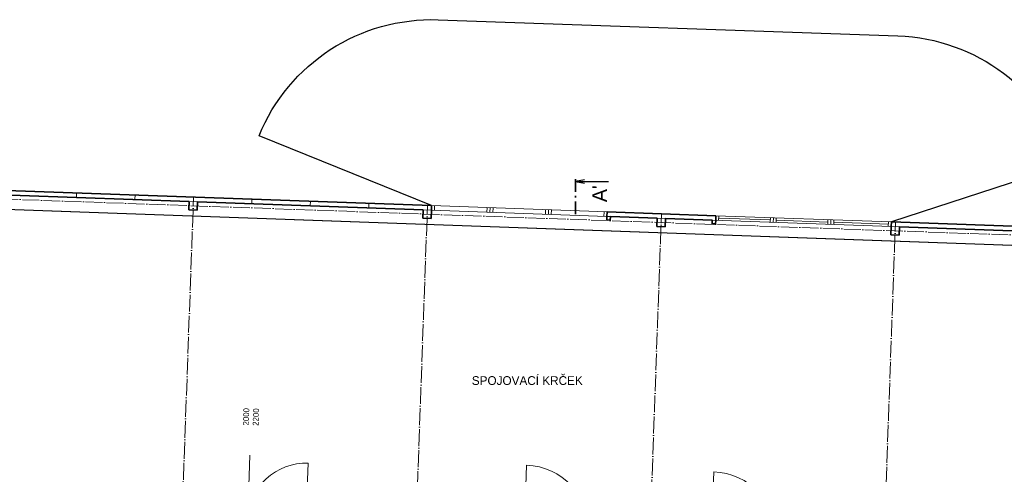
# Model space of a CAD drawing. Header units: millimetres. Extents: x -22988 to 405099, y -30982 to 417446.
# Tile 11 of 18: x 8681 to 25503, y 53042 to 60820. Entities that reach past the tile are written whole.
import ezdxf

# ---------------------------------------------------------------- set-up
doc = ezdxf.new("R2010")
doc.units = ezdxf.units.MM
doc.header["$LTSCALE"] = 12
doc.linetypes.add('ACAD_ISO04W100', pattern=[30, 24, -3, 0, -3])
doc.linetypes.add('ACAD_ISO10W100', pattern=[18, 12, -3, 0, -3])
doc.layers.add('netisk', color=30, linetype='Continuous', plot=False)
for name, color, linetype, lineweight in [('NS_tlusta', 10, 'Continuous', 15), ('tenka', 6, 'Continuous', 9), ('text', 6, 'Continuous', 9), ('tlusta', 7, 'Continuous', 15), ('velmi_tlusta', 4, 'Continuous', 35)]:
    doc.layers.add(name, color=color, linetype=linetype, lineweight=lineweight)
doc.layers.add('rezy', color=6, linetype='Continuous')
doc.styles.add('laplan N', font='txt')
doc.styles.add('pivovarska', font='txt')

# ---------------------------------------------------------------- blocks, each defined once
blk = doc.blocks.new('*U267')
at = {"layer": 'NS_tlusta', "linetype": 'ByBlock'}
for p, q in [((-550, 80), (-550, 1180)), ((-600, 80), (-550, 80)), ((-550, 0), (-550, 80)), ((550, 80), (550, 0)), ((550, 80), (600, 80)), ((550, 0), (600, 0)), ((-600, 0), (-550, 0))]:
    blk.add_line(p, q, dxfattribs=at)
at = {"layer": 'NS_tlusta', "linetype": 'ACAD_ISO10W100'}
for p, q in [((-550, 80), (550, 80)), ((-550, 0), (550, 0))]:
    blk.add_line(p, q, dxfattribs=at)
at = {"layer": 'NS_tlusta', "linetype": 'ByBlock'}
blk.add_arc((-550, 80), 1100, 0, 90, dxfattribs=at)
blk = doc.blocks.new('*U269')
at = {"layer": 'NS_tlusta', "linetype": 'ByBlock'}
for p, q in [((-550, 80), (-550, 1180)), ((-600, 80), (-550, 80)), ((-550, 0), (-550, 80)), ((550, 80), (550, 0)), ((550, 80), (600, 80)), ((550, 0), (600, 0)), ((-600, 0), (-550, 0))]:
    blk.add_line(p, q, dxfattribs=at)
at = {"layer": 'NS_tlusta', "linetype": 'ACAD_ISO10W100'}
for p, q in [((-550, 80), (550, 80)), ((-550, 0), (550, 0))]:
    blk.add_line(p, q, dxfattribs=at)
at = {"layer": 'NS_tlusta', "linetype": 'ByBlock'}
blk.add_arc((-550, 80), 1100, 0, 90, dxfattribs=at)
blk = doc.blocks.new('*U32')
at = {"layer": 'rezy', "linetype": 'ByBlock'}
blk.add_line((11.27, 0), (11.27, -11.25), dxfattribs=at)
at = {"layer": 'rezy', "linetype": 'ByBlock', "const_width": 0.63}
for points in [[(4.5, 0), (0, 0)], [(6.39, 0), (5.76, 0)], [(12.15, 0), (7.65, 0)]]:
    blk.add_lwpolyline(points, dxfattribs=at)
at = {"layer": 'rezy', "linetype": 'ByBlock'}
blk.add_lwpolyline([(11.82, -3.1), (11.27, 0), (10.72, -3.1)], dxfattribs=at)
at = {"layer": 'rezy', "linetype": 'ByBlock', "style": 'pivovarska'}
blk.add_attdef('OZN_ŘEZU_1K', (5.54, -10.73), '', height=5, rotation=359.9974, dxfattribs=at)

msp = doc.modelspace()

# ---------------------------------------------------------------- linework, layer by layer
at = {"layer": 'netisk'}
msp.add_lwpolyline([(15719.3, 57640.3), (12771.1, 58832.1, -0.3152988), (15831, 60818.3), (23686.1, 60542.3, -0.3152988), (26599.1, 58346.3), (23574.5, 57364.3)], format="xyb", dxfattribs=at)
msp.add_lwpolyline([(4410.2, 58047.9), (4410.2, 52157.9), (5608.8, 52178.4), (6804.4, 52198.8), (6795.4, 52725.7), (31533, 51835.2), (31533, 56745.1), (7160.2, 57615.8), (7160.2, 57827.9), (4410.2, 57827.9)], close=True, dxfattribs=at)
at = {"layer": 'NS_tlusta'}
msp.add_line((13573.8, 52233.4), (13609.5, 53232.8), dxfattribs=at)
msp.add_arc((13573.8, 52233.4), 1000, 87.95391, 177.95391, dxfattribs=at)
at = {"layer": 'tenka', "linetype": 'ACAD_ISO04W100'}
for p, q in [((9649.2, 57777), (9652.1, 57857)), ((10648.6, 57741.3), (10651.4, 57821.3)), ((11647.9, 57705.6), (11650.8, 57785.6)), ((11647.9, 57705.6), (11650.8, 57785.6)), ((11647.9, 57705.6), (11650.8, 57785.6)), ((12647.3, 57669.9), (12650.1, 57749.9)), ((13646.6, 57634.2), (13649.5, 57714.2)), ((14646, 57598.5), (14648.9, 57678.5))]:
    msp.add_line(p, q, dxfattribs=at)
at = {"layer": 'tenka'}
msp.add_line((12613.7, 53368.8), (12564.6, 51994.1), dxfattribs=at)
at = {"layer": 'tlusta', "linetype": 'ACAD_ISO04W100'}
for p, q in [((7648, 57778.5), (31402.8, 56929.8)), ((11452.3, 52229.1), (11650.8, 57785.6)), ((15449.7, 52086.3), (15648.2, 57642.8)), ((19447.2, 51943.5), (19645.7, 57500)), ((23444.6, 51800.7), (23643.1, 57357.1))]:
    msp.add_line(p, q, dxfattribs=at)
at = {"layer": 'tlusta'}
for p, q in [((11578, 57708.1), (11717.9, 57703.1)), ((15575.4, 57565.3), (15715.3, 57560.3)), ((15715.3, 57560.3), (18713.4, 57453.2)), ((15718.2, 57640.3), (18716.3, 57533.2)), ((15765.3, 57558.5), (15768.2, 57638.5)), ((16664.7, 57526.4), (16667.6, 57606.4)), ((16714.7, 57524.6), (16717.5, 57604.6)), ((16764.7, 57522.8), (16767.5, 57602.8)), ((17664.1, 57490.7), (17666.9, 57570.7)), ((17714.1, 57488.9), (17716.9, 57568.9)), ((17764, 57487.1), (17766.9, 57567.1)), ((18663.4, 57455), (18666.3, 57535)), ((18713.4, 57453.2), (18773.4, 57451.1)), ((19572.9, 57422.5), (19712.8, 57417.5)), ((20512.3, 57389), (20572.2, 57386.8)), ((20522.3, 57388.6), (23570.3, 57279.7)), ((20575.1, 57466.8), (23573.2, 57359.6)), ((20622.2, 57385), (20625.1, 57465)), ((21506.4, 57393.5), (20623.6, 57425)), ((21505, 57353.5), (21507.8, 57433.4)), ((21554.9, 57351.7), (21557.8, 57431.7)), ((21604.9, 57349.9), (21607.8, 57429.9)), ((22489.1, 57358.4), (21606.3, 57389.9)), ((22487.7, 57318.4), (22490.5, 57398.3)), ((22537.6, 57316.6), (22540.5, 57396.5)), ((22587.6, 57314.8), (22590.5, 57394.8)), ((23520.3, 57281.5), (23523.2, 57361.4)), ((23521.8, 57321.5), (22589, 57354.8)), ((23570.3, 57279.7), (23710.2, 57274.7))]:
    msp.add_line(p, q, dxfattribs=at)
msp.add_lwpolyline([(31524.1, 56745.4), (7160.2, 57615.8)], dxfattribs=at)
at = {"layer": 'velmi_tlusta'}
for p, q in [((15715.3, 57560.3), (15718.2, 57640.3)), ((18713.4, 57453.2), (18716.3, 57533.2)), ((20572.2, 57386.8), (20575.1, 57466.8)), ((23570.3, 57279.7), (23573.2, 57359.6))]:
    msp.add_line(p, q, dxfattribs=at)
for points in [[(15718.2, 57640.3), (7480.2, 57934.6)], [(11578, 57708.1), (7720.4, 57846)], [(11717.9, 57703.1), (11712.9, 57563.2), (11573, 57568.2), (11578, 57708.1)], [(15575.4, 57565.3), (11717.9, 57703.1)], [(15715.3, 57560.3), (15710.3, 57420.4), (15570.4, 57425.4), (15575.4, 57565.3)], [(20575.1, 57466.8), (18716.3, 57533.2)], [(18713.4, 57453.2), (18711.3, 57393.3), (18771.2, 57391.1), (18773.4, 57451.1)], [(19572.9, 57422.5), (18773.4, 57451.1)], [(19712.8, 57417.5), (19707.8, 57277.6), (19567.9, 57282.6), (19572.9, 57422.5)], [(20512.3, 57389), (19712.8, 57417.5)], [(20512.3, 57389), (20510.1, 57329), (20570.1, 57326.8), (20572.2, 57386.8)], [(23710.2, 57274.7), (23705.2, 57134.8), (23565.3, 57139.8), (23570.3, 57279.7)], [(31533, 57075.3), (23573.2, 57359.6)], [(27566.9, 57136.9), (23710.2, 57274.7)]]:
    msp.add_lwpolyline(points, dxfattribs=at)

# ---------------------------------------------------------------- block references
at = {"layer": 'rezy'}
ref = msp.add_blockref('*U32', (18176, 57489.5), dxfattribs=dict(at, xscale=50, yscale=50, zscale=50, rotation=90))
ref.add_attrib('OZN_ŘEZU_1K', "A'", (18712.5, 57698.9), dxfattribs={"linetype": 'ByBlock', "height": 250, "rotation": 89.99735, "style": 'pivovarska'})
at = {"layer": 'tenka', "rotation": 357.953907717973}
for name, p in [('*U269', (17848.2, 52000.6)), ('*U267', (21046.1, 51886.4))]:
    msp.add_blockref(name, p, dxfattribs=at)

# ---------------------------------------------------------------- texts
at = {"layer": 'text', "insert": (16405.4, 54721), "char_height": 150, "attachment_point": 1, "style": 'laplan N'}
msp.add_mtext_dynamic_manual_height_columns('SPOJOVACÍ KRČEK', width=5545.815, gutter_width=500, heights=[0], dxfattribs=at)
at = {"layer": 'text', "insert": (12633.5, 54024), "char_height": 100, "attachment_point": 5, "rotation": 88.24501, "style": 'laplan N'}
msp.add_mtext_dynamic_manual_height_columns('2000\\P2200', width=2129.36, gutter_width=1000, heights=[0], dxfattribs=at)

doc.saveas('drawing.dxf')
